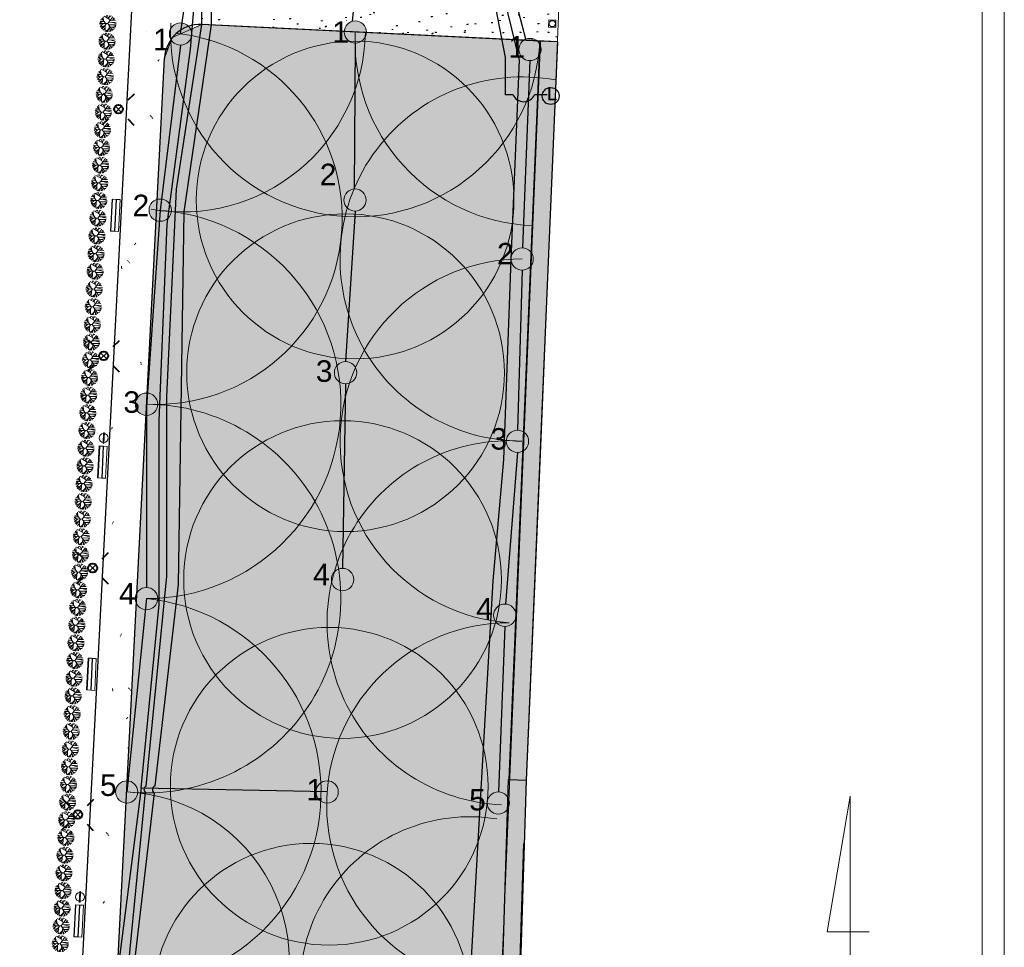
# Model space of a CAD drawing. Header units: metres. Extents: x -0.21 to 0.92, y -0.3 to 0.33.
# Tile 9 of 18: x -0.01 to 0.21, y -0.1 to 0.11. Entities that reach past the tile are written whole.
import ezdxf

# ---------------------------------------------------------------- set-up
doc = ezdxf.new("R2010")
doc.units = ezdxf.units.M
doc.header["$LTSCALE"] = 0.0127
doc.layers.add('Design Layer-1', color=7, linetype='Continuous')
doc.layers.add('nawodnienie', color=7, linetype='Continuous')
doc.styles.add('Arial', font='arial.ttf')

# ---------------------------------------------------------------- blocks, each defined once
blk = doc.blocks.new('thuja M')
at = {"color": 3, "linetype": 'Continuous', "lineweight": 18, "true_color": 0x00ff00, "transparency": 33554687}
for p, q in [((6591187.757298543, 5674830.096111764), (6591187.476172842, 5674830.512237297)), ((6591187.615339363, 5674830.306241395), (6591187.588582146, 5674830.611166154)), ((6591188.030408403, 5674830.43351465), (6591187.647005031, 5674830.646760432)), ((6591187.802077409, 5674830.560510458), (6591187.822690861, 5674830.70950627)), ((6591188.092481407, 5674830.307144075), (6591187.890200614, 5674830.718954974)), ((6591188.004995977, 5674830.485250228), (6591188.08761177, 5674830.704294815)), ((6591188.053624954, 5674830.613528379), (6591188.201847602, 5674830.665242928)), ((6591188.280421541, 5674830.342514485), (6591188.385812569, 5674830.537875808)), ((6591188.372994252, 5674830.339919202), (6591188.434070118, 5674830.483874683)), ((6591187.932484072, 5674830.091455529), (6591187.316962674, 5674830.102640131)), ((6591187.457453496, 5674829.974068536), (6591187.319763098, 5674830.035351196)), ((6591187.515200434, 5674830.099701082), (6591187.332187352, 5674830.232446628)), ((6591187.618378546, 5674830.24982669), (6591187.35223022, 5674830.261294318)), ((6591187.594883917, 5674830.100575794), (6591187.361905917, 5674829.886115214)), ((6591187.37633933, 5674829.844892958), (6591187.683891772, 5674829.914029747)), ((6591187.561166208, 5674830.386429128), (6591187.379543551, 5674830.367965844)), ((6591187.522137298, 5674829.877667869), (6591187.429093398, 5674829.737355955)), ((6591187.830801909, 5674830.095022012), (6591187.484603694, 5674829.668508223)), ((6591187.729639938, 5674829.777387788), (6591187.572821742, 5674829.590013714)), ((6591187.626414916, 5674830.24982669), (6591187.649350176, 5674830.24982669)), ((6591187.735827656, 5674829.978014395), (6591187.721373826, 5674829.509372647)), ((6591188.070579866, 5674829.895879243), (6591187.929112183, 5674829.468954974)), ((6591188.001894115, 5674829.993154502), (6591188.561667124, 5674829.997445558)), ((6591188.015133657, 5674830.18780417), (6591188.560593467, 5674830.199127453)), ((6591188.024558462, 5674829.756994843), (6591188.174064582, 5674829.512943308)), ((6591188.121132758, 5674829.837453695), (6591188.509006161, 5674829.826873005)), ((6591188.125957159, 5674830.346844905), (6591188.521175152, 5674830.335764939)), ((6591188.17450903, 5674830.191112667), (6591188.569283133, 5674830.088965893)), ((6591188.247175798, 5674829.834015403), (6591188.471836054, 5674829.759471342)), ((6591188.300516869, 5674829.832560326), (6591188.534572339, 5674829.889323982)), ((6591188.403025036, 5674829.996229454), (6591188.546283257, 5674829.926737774)), ((6591188.00248097, 5674829.690368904), (6591187.774761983, 5674829.49185339)), ((6591187.880666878, 5674829.584176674), (6591187.884487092, 5674829.471548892)), ((6591188.098569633, 5674829.636180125), (6591188.078089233, 5674829.483518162)), ((6591188.232857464, 5674829.666055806), (6591188.406486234, 5674829.673795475))]:
    blk.add_line(p, q, dxfattribs=at)
at = {"color": 3, "linetype": 'Continuous', "lineweight": 18, "true_color": 0x00ff00, "transparency": 33554687, "flags": 128}
blk.add_lwpolyline([(6591188.316175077, 5674830.597937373), (6591187.932484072, 5674830.091455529), (6591188.295490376, 5674829.577352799)], dxfattribs=at)
blk = doc.blocks.new('Group-5-1')
at = {"color": 7, "linetype": 'Continuous', "lineweight": 5, "transparency": 33554687}
for p, q in [((43.8, -18.21649486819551), (43.8, -30.58350513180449)), ((45.10000000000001, -22.91649486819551), (42.73708677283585, -22.91649486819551)), ((43.8, -30.58350513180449), (45.10000000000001, -22.91649486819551))]:
    blk.add_line(p, q, dxfattribs=at)
at = {"color": 7, "transparency": 33554687, "insert": (42.70859349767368, -18.50126371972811), "char_height": 3.031684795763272, "attachment_point": 1, "line_spacing_factor": 0.9673603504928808, "style": 'Arial'}
blk.add_mtext('N', dxfattribs=at)

msp = doc.modelspace()

# ---------------------------------------------------------------- hatches: boundary and pattern name
at = {"layer": 'nawodnienie', "linetype": 'Continuous', "lineweight": 5, "true_color": 0xff00ff, "transparency": 33554687}
h = msp.add_hatch(dxfattribs=at)
h.set_pattern_fill('AR-SAND_3-1', color=6, scale=4.000000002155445, style=0, pattern_type=2)
h.set_pattern_definition([(-48.55481375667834, (2118.142719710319, -11944.28346248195), (0.01558888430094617, 0.001588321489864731), [0.0001599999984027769, -0.03922015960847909]), (-48.55481375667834, (2118.142930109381, -11944.28370075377), (0.01558888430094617, 0.001588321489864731), [0.0001599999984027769, -0.03922015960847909]), (-48.55481375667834, (2118.142932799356, -11944.2837038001), (0.01558888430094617, 0.001588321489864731), [0.0001599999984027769, -0.03922015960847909]), (-48.55481375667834, (2118.143167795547, -11944.28396992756), (0.01558888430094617, 0.001588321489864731), [0.0001599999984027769, -0.03922015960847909]), (-48.55481375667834, (2118.143170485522, -11944.28397297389), (0.01558888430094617, 0.001588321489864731), [0.0001599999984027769, -0.03922015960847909]), (-78.5548140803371, (2118.142719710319, -11944.28346248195), (0.02387374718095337, -0.01277244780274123), [0.0001599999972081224, -0.02190751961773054]), (-78.5548140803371, (2118.142754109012, -11944.28363238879), (0.02387374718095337, -0.01277244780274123), [0.0001599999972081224, -0.02190751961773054]), (-78.5548140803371, (2118.142754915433, -11944.28363637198), (0.02387374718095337, -0.01277244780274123), [0.0001599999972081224, -0.02190751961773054]), (-78.5548140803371, (2118.142811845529, -11944.28391756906), (0.02387374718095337, -0.01277244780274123), [0.0001599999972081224, -0.02190751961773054]), (-78.5548140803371, (2118.14281265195, -11944.28392155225), (0.02387374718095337, -0.01277244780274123), [0.0001599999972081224, -0.02190751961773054]), (-118.5548147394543, (2118.142031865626, -11944.27348873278), (0.001787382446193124, -0.025248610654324), [0.0001599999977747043, -0.03763519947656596]), (-118.5548147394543, (2118.141980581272, -11944.27358297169), (0.001787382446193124, -0.025248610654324), [0.0001599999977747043, -0.03763519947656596]), (-118.5548147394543, (2118.141978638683, -11944.27358654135), (0.001787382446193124, -0.025248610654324), [0.0001599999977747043, -0.03763519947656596]), (-118.5548147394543, (2118.141799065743, -11944.27391652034), (0.001787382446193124, -0.025248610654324), [0.0001599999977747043, -0.03763519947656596]), (-118.5548147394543, (2118.141797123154, -11944.27392008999), (0.001787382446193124, -0.025248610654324), [0.0001599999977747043, -0.03763519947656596]), (-128.5548148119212, (2118.142031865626, -11944.27348873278), (0.00879793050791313, -0.02388508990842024), [0.0001599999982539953, -0.02243583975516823]), (-128.5548148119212, (2118.141997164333, -11944.27353227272), (0.00879793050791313, -0.02388508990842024), [0.0001599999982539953, -0.02243583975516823]), (-128.5548148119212, (2118.141994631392, -11944.27353545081), (0.00879793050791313, -0.02388508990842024), [0.0001599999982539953, -0.02243583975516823]), (-128.5548148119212, (2118.14184026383, -11944.2737291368), (0.00879793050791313, -0.02388508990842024), [0.0001599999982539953, -0.02243583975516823]), (-128.5548148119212, (2118.141837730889, -11944.2737323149), (0.00879793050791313, -0.02388508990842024), [0.0001599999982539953, -0.02243583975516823])])
h.paths.add_polyline_path([(-0.00472076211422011, -0.2247465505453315), (0.00325159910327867, -0.2251591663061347), (0.02162269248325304, 0.1295862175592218), (0.01360725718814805, 0.1296019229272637)])
h = msp.add_hatch(dxfattribs=at)
h.set_pattern_fill('AR-SAND_3', color=6, style=0, pattern_type=2)
h.set_pattern_definition([(37.50000000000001, (0.0001376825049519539, 1.353553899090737), (-0.0001280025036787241, 0.00391530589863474), [4e-05, -0.009805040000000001]), (37.50000000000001, (0.0002007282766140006, 1.353602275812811), (-0.0001280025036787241, 0.00391530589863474), [4e-05, -0.009805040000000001]), (37.50000000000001, (0.0002015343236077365, 1.353602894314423), (-0.0001280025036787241, 0.00391530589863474), [4e-05, -0.009805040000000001]), (37.50000000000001, (0.0002719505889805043, 1.353656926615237), (-0.0001280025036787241, 0.00391530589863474), [4e-05, -0.009805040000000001]), (37.50000000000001, (0.0002727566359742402, 1.353657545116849), (-0.0001280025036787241, 0.00391530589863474), [4e-05, -0.009805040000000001]), (7.499999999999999, (0.0001376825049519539, 1.353553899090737), (0.003596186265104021, 0.005734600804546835), [4e-05, -0.005476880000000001]), (7.499999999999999, (0.0001806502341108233, 1.353559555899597), (0.003596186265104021, 0.005734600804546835), [4e-05, -0.005476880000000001]), (7.499999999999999, (0.0001816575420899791, 1.353559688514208), (0.003596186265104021, 0.005734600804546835), [4e-05, -0.005476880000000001]), (7.499999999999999, (0.0002527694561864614, 1.353569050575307), (0.003596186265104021, 0.005734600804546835), [4e-05, -0.005476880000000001]), (7.499999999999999, (0.0002537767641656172, 1.353569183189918), (0.003596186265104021, 0.005734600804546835), [4e-05, -0.005476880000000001]), (-32.50000000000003, (-0.002361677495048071, 1.353553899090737), (0.006327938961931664, 1.149747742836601e-05), [4e-05, -0.009408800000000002]), (-32.50000000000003, (-0.002339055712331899, 1.353539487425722), (0.006327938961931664, 1.149747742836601e-05), [4e-05, -0.009408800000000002]), (-32.50000000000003, (-0.002338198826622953, 1.35353894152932), (0.006327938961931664, 1.149747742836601e-05), [4e-05, -0.009408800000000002]), (-32.50000000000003, (-0.002258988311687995, 1.353488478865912), (0.006327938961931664, 1.149747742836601e-05), [4e-05, -0.009408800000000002]), (-32.50000000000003, (-0.002258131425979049, 1.35348793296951), (0.006327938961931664, 1.149747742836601e-05), [4e-05, -0.009408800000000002]), (-42.50000000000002, (-0.002361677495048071, 1.353553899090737), (0.006108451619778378, 0.001783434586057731), [4.000000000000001e-05, -0.005608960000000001]), (-42.50000000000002, (-0.002351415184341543, 1.353544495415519), (0.006108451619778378, 0.001783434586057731), [4.000000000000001e-05, -0.005608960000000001]), (-42.50000000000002, (-0.002350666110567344, 1.353543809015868), (0.006108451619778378, 0.001783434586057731), [4.000000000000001e-05, -0.005608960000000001]), (-42.50000000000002, (-0.002305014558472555, 1.353501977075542), (0.006108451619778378, 0.001783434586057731), [4.000000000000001e-05, -0.005608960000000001]), (-42.50000000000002, (-0.002304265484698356, 1.353501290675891), (0.006108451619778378, 0.001783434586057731), [4.000000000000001e-05, -0.005608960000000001])])
h.paths.add_polyline_path([(0.1091061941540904, 0.1092449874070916), (0.1094194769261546, 0.1172394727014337), (0.02921887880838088, 0.1211886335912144), (0.02876241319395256, 0.1132006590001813)])
at = {"layer": 'nawodnienie', "linetype": 'Continuous', "lineweight": 0, "true_color": 0xffff00, "transparency": 33554687}
h = msp.add_hatch(color=2, dxfattribs=at)
edge = h.paths.add_edge_path()
edge.add_arc((0.02397358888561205, 0.1110584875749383), 0.002516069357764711, 0, 360)
at = {"layer": 'nawodnienie', "linetype": 'Continuous', "lineweight": 0, "true_color": 0x00ffff, "transparency": 33554687}
h = msp.add_hatch(color=4, dxfattribs=at)
edge = h.paths.add_edge_path()
edge.add_arc((0.06343742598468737, 0.1114884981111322), 0.002516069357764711, 0, 360)
at = {"layer": 'nawodnienie', "linetype": 'Continuous', "lineweight": 0, "true_color": 0xe2e6cf, "transparency": 33554687}
msp.add_hatch(color=254, dxfattribs=at).paths.add_polyline_path([(0.09467516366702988, -0.1453202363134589), (0.02489061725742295, -0.142110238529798), (0.01563298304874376, -0.1416869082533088), (0.009059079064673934, -0.1374200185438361), (0.008080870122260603, -0.1325696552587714), (0.00827808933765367, -0.1282028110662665), (0.02005483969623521, 0.1001225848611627), (0.02038078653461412, 0.105624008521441), (0.02211143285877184, 0.1102254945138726), (0.02876241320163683, 0.1132006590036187), (0.0376914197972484, 0.1127598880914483), (0.1052388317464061, 0.1094049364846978)])
at = {"layer": 'nawodnienie', "linetype": 'Continuous', "lineweight": 0, "true_color": 0xd9d9d9, "transparency": 33554687}
for points in [[(0.09812088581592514, -0.05725881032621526), (0.1021174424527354, -0.05742478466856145), (0.1091518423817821, 0.1092534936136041), (0.1051020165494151, 0.109452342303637), (0.09812088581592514, -0.05725881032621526)], [(0.09531346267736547, -0.1450990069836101), (0.09803367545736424, -0.05723208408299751), (0.1020316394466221, -0.05738426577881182), (0.0993093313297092, -0.1453169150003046), (0.09531346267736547, -0.1450990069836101)]]:
    msp.add_hatch(color=254, dxfattribs=at).paths.add_polyline_path(points)
at = {"layer": 'nawodnienie', "linetype": 'Continuous', "lineweight": 0, "true_color": 0x803300, "transparency": 33554687}
h = msp.add_hatch(color=36, dxfattribs=at)
edge = h.paths.add_edge_path()
edge.add_arc((0.1028788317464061, 0.1075449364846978), 0.002516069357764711, 0, 360)
at = {"layer": 'nawodnienie', "linetype": 'Continuous', "lineweight": 0, "true_color": 0x00ffff, "transparency": 33554687}
h = msp.add_hatch(color=4, dxfattribs=at)
edge = h.paths.add_edge_path()
edge.add_arc((0.06338781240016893, 0.07356395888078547), 0.002516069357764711, 0, 360)
at = {"layer": 'nawodnienie', "linetype": 'Continuous', "lineweight": 0, "true_color": 0xffff00, "transparency": 33554687}
h = msp.add_hatch(color=2, dxfattribs=at)
edge = h.paths.add_edge_path()
edge.add_arc((0.01939434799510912, 0.07127634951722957), 0.002516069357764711, 0, 360)
at = {"layer": 'nawodnienie', "linetype": 'Continuous', "lineweight": 0, "true_color": 0x803300, "transparency": 33554687}
h = msp.add_hatch(color=36, dxfattribs=at)
edge = h.paths.add_edge_path()
edge.add_arc((0.1011123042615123, 0.06024830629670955), 0.002516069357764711, 0, 360)
at = {"layer": 'nawodnienie', "linetype": 'Continuous', "lineweight": 0, "true_color": 0x00ffff, "transparency": 33554687}
h = msp.add_hatch(color=4, dxfattribs=at)
edge = h.paths.add_edge_path()
edge.add_arc((0.06124224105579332, 0.034578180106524), 0.002516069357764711, 0, 360)
at = {"layer": 'nawodnienie', "linetype": 'Continuous', "lineweight": 0, "true_color": 0xffff00, "transparency": 33554687}
h = msp.add_hatch(color=2, dxfattribs=at)
edge = h.paths.add_edge_path()
edge.add_arc((0.01630687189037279, 0.02745770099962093), 0.002516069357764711, 0, 360)
at = {"layer": 'nawodnienie', "linetype": 'Continuous', "lineweight": 0, "true_color": 0x803300, "transparency": 33554687}
h = msp.add_hatch(color=36, dxfattribs=at)
edge = h.paths.add_edge_path()
edge.add_arc((0.100050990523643, 0.01909236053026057), 0.002516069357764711, 0, 360)
at = {"layer": 'nawodnienie', "linetype": 'Continuous', "lineweight": 0, "true_color": 0x00ffff, "transparency": 33554687}
h = msp.add_hatch(color=4, dxfattribs=at)
edge = h.paths.add_edge_path()
edge.add_arc((0.06056169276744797, -0.01212362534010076), 0.002516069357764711, 0, 360)
at = {"layer": 'nawodnienie', "linetype": 'Continuous', "lineweight": 0, "true_color": 0xffff00, "transparency": 33554687}
h = msp.add_hatch(color=2, dxfattribs=at)
edge = h.paths.add_edge_path()
edge.add_arc((0.01630687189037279, -0.01641919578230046), 0.002516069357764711, 0, 360)
at = {"layer": 'nawodnienie', "linetype": 'Continuous', "lineweight": 0, "true_color": 0x803300, "transparency": 33554687}
h = msp.add_hatch(color=36, dxfattribs=at)
edge = h.paths.add_edge_path()
edge.add_arc((0.09719155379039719, -0.02017865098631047), 0.002516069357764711, 0, 360)
at = {"layer": 'nawodnienie', "linetype": 'Continuous', "lineweight": 0, "true_color": 0xffff00, "transparency": 33554687}
h = msp.add_hatch(color=2, dxfattribs=at)
edge = h.paths.add_edge_path()
edge.add_arc((0.01183382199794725, -0.06006749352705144), 0.002516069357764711, 0, 360)
at = {"layer": 'nawodnienie', "linetype": 'Continuous', "lineweight": 0, "true_color": 0xcc6666, "transparency": 33554687}
h = msp.add_hatch(color=13, dxfattribs=at)
edge = h.paths.add_edge_path()
edge.add_arc((0.05709211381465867, -0.06006749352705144), 0.002516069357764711, 0, 360)
at = {"layer": 'nawodnienie', "linetype": 'Continuous', "lineweight": 0, "true_color": 0x803300, "transparency": 33554687}
h = msp.add_hatch(color=36, dxfattribs=at)
edge = h.paths.add_edge_path()
edge.add_arc((0.09571634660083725, -0.06255663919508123), 0.002516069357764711, 0, 360)

# ---------------------------------------------------------------- linework, layer by layer
at = {"layer": 'Design Layer-1', "color": 7, "linetype": 'Continuous', "lineweight": 5, "transparency": 33554687, "flags": 128}
msp.add_lwpolyline([(-0.21016, 0.2968), (-0.2101599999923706, -0.2973806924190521), (0.2099677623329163, -0.2973806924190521), (0.2099677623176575, 0.2968), (-0.21016, 0.2968)], dxfattribs=at)
at = {"layer": 'Design Layer-1', "color": 7, "linetype": 'Continuous', "lineweight": 18, "transparency": 33554687, "flags": 128}
msp.add_lwpolyline([(-0.2051584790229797, 0.2917984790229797), (-0.2051584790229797, -0.2923791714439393), (0.2049662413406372, -0.2923791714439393), (0.2049662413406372, 0.2917984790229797)], close=True, dxfattribs=at)
at = {"layer": 'nawodnienie', "color": 6, "linetype": 'Continuous', "lineweight": 30, "true_color": 0xff00ff, "transparency": 33554687}
for p, q in [((0.02002469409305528, 0.2534148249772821), (-0.006095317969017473, -0.2509510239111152)), ((0.01630206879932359, 0.1115442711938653), (0.01630221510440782, 0.1115440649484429)), ((0.01630221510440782, 0.1115440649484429), (0.01630206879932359, 0.1115442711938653)), ((0.1091518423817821, 0.1092534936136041), (0.02876241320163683, 0.113200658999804)), ((0.00800912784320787, -0.1332815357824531), (0.02038078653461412, 0.105624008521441)), ((0.01204402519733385, 0.09931164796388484), (0.01204486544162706, 0.09931160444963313)), ((0.02004096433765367, 0.09906179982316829), (0.02004208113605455, 0.09906709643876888))]:
    msp.add_line(p, q, dxfattribs=at)
at = {"layer": 'nawodnienie', "color": 4, "linetype": 'Continuous', "lineweight": 25, "true_color": 0x00feff, "transparency": 33554687}
for p, q in [((0.06280300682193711, 0.1138727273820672), (0.06629481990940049, 0.1518098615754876)), ((0.02876241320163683, 0.1132006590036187), (0.02876241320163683, 0.1292164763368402)), ((0.03099466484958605, 0.1130904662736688), (0.03099466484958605, 0.129013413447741)), ((0.02397358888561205, 0.1110584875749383), (0.02603943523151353, 0.125327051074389)), ((0.02625481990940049, 0.1076098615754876), (0.02761481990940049, 0.1240498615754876)), ((0.09732157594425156, 0.1057169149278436), (0.09479340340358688, 0.1190917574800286)), ((0.1004948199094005, 0.1051298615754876), (0.09701481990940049, 0.1194898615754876)), ((0.1019268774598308, 0.1098804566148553), (0.1002948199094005, 0.1162098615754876)), ((0.02309481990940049, 0.07604986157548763), (0.02876241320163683, 0.113200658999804)), ((0.02482045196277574, 0.07086557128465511), (0.03099466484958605, 0.1130904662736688)), ((0.06343742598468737, 0.1089724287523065), (0.06316220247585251, 0.07606989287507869)), ((0.02397358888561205, 0.1085424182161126), (0.01939434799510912, 0.07127634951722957)), ((0.02097481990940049, 0.06812986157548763), (0.02625481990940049, 0.1076098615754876)), ((0.09732157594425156, 0.09732986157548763), (0.09732157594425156, 0.1057169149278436)), ((0.09859741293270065, 0.06017132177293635), (0.1004948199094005, 0.1051298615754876)), ((0.1028788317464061, 0.1050288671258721), (0.1012114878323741, 0.06276241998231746)), ((0.09904023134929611, 0.09732986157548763), (0.09732157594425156, 0.09732986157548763)), ((0.1026757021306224, 0.09732986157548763), (0.102575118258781, 0.09732986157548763)), ((0.1067748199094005, 0.09732986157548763), (0.1039002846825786, 0.09732986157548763)), ((0.0208948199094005, 0.02909857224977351), (0.02309481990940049, 0.07604986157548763)), ((0.01939434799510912, 0.07127634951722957), (0.01630687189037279, 0.02695381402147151)), ((0.0234948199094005, -0.01323013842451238), (0.02482045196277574, 0.07086557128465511)), ((0.06338781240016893, 0.07104788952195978), (0.06124224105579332, 0.03709424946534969)), ((0.01913481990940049, 0.02367821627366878), (0.02097481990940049, 0.06812986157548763)), ((0.09700178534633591, 0.01498311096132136), (0.09859741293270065, 0.06017132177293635)), ((0.1011123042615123, 0.05773223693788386), (0.100050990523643, 0.02160842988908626)), ((0.06124224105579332, 0.03206211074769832), (0.06056169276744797, -0.009607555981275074)), ((0.0208948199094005, -0.01139013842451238), (0.0208948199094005, 0.02909857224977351)), ((0.01630687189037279, 0.02745770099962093), (0.01630687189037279, -0.01390312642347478)), ((0.01913481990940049, -0.01775013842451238), (0.01913481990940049, 0.02367821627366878)), ((0.100050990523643, 0.01657629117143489), (0.0973867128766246, -0.01767016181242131)), ((0.09455511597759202, -0.01239312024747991), (0.09700178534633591, 0.01498311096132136)), ((0.0162380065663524, -0.05877475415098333), (0.0208948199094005, -0.01139013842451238)), ((0.01825481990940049, -0.05867013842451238), (0.0234948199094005, -0.01323013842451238)), ((0.09237770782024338, -0.0502432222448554), (0.09455511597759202, -0.01239312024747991)), ((0.01630687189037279, -0.01641919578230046), (0.01183382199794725, -0.06006749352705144)), ((0.01508942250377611, -0.05925029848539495), (0.01913481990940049, -0.01775013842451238)), ((0.09719155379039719, -0.02269472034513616), (0.095809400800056, -0.06004229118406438)), ((0.08925826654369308, -0.1044687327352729), (0.09237770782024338, -0.0502432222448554)), ((0.01508942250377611, -0.05925029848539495), (0.010072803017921, -0.0985321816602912)), ((0.05709211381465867, -0.06006749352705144), (0.01508942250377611, -0.05925029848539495)), ((0.01232461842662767, -0.09859477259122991), (0.01610947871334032, -0.06008256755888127)), ((0.0134948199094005, -0.09947013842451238), (0.01809983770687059, -0.06032360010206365))]:
    msp.add_line(p, q, dxfattribs=at)
at = {"layer": 'nawodnienie', "color": 6, "linetype": 'Continuous', "lineweight": 18, "true_color": 0xff00ff, "transparency": 33554687}
msp.add_line((0.03345789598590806, 0.1129701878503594), (0.1051371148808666, 0.1094099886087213), dxfattribs=at)
at = {"layer": 'nawodnienie', "color": 1, "linetype": 'Continuous', "lineweight": 40, "true_color": 0xff0000, "transparency": 33554687}
for p, q in [((0.006508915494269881, 0.097662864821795), (0.007897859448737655, 0.09622382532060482)), ((0.01213983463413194, 0.09614868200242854), (0.01357887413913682, 0.09753762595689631)), ((0.006383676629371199, 0.09059290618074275), (0.007822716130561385, 0.09198185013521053)), ((0.01206469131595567, 0.09190670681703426), (0.01345363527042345, 0.09046766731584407)), ((0.003161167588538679, 0.0419797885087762), (0.004550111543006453, 0.04054074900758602)), ((0.00879208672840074, 0.04046560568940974), (0.01023112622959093, 0.04185454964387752)), ((0.003035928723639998, 0.03490982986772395), (0.004474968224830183, 0.03629877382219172)), ((0.00871694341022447, 0.03622363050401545), (0.01010588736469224, 0.03478459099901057)), ((0.0006783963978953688, -0.005910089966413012), (0.002067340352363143, -0.007349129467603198)), ((0.006309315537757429, -0.007424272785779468), (0.007748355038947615, -0.006035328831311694)), ((0.00055315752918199, -0.01298004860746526), (0.001992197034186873, -0.01159110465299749)), ((0.00623417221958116, -0.01166624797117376), (0.007623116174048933, -0.01310528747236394)), ((-0.00266935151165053, -0.06159316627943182), (-0.001280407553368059, -0.0630322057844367)), ((0.002961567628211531, -0.06310734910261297), (0.004400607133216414, -0.0617184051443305)), ((-0.002794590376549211, -0.06866312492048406), (-0.001355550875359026, -0.06727418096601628)), ((0.002886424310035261, -0.06734932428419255), (0.004275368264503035, -0.06878836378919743))]:
    msp.add_line(p, q, dxfattribs=at)
at = {"layer": 'nawodnienie', "color": 4, "linetype": 'Continuous', "lineweight": 20, "true_color": 0x00ffff, "transparency": 33554687}
msp.add_line((0.007241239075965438, 0.09524902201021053), (0.007241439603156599, 0.0952488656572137), dxfattribs=at)
at = {"layer": 'nawodnienie', "color": 1, "linetype": 'Continuous', "lineweight": 9, "true_color": 0xff0000, "transparency": 33554687}
for p, q in [((0.00927415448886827, 0.09477238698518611), (0.01068839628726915, 0.09335814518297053)), ((0.01068839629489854, 0.09477238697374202), (0.009274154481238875, 0.09335814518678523)), ((0.005926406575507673, 0.03908931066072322), (0.007340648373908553, 0.03767506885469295)), ((0.007340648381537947, 0.03908931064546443), (0.005926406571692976, 0.03767506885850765)), ((0.00344363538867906, -0.0088005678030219), (0.004857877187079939, -0.01021480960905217)), ((0.004857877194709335, -0.008800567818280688), (0.003443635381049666, -0.01021480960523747)), ((9.588747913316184e-05, -0.0644836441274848), (0.001510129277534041, -0.06589788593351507)), ((0.001510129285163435, -0.06448364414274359), (9.58874715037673e-05, -0.06589788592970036))]:
    msp.add_line(p, q, dxfattribs=at)
at = {"layer": 'nawodnienie', "color": 14, "linetype": 'Continuous', "lineweight": 9, "true_color": 0x990000, "transparency": 33554687, "flags": 128}
for points in [[(0.01307565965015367, 0.285951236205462), (0.0306341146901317, 0.2816098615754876), (0.04202259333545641, 0.2770631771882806), (0.0527541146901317, 0.2711298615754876), (0.06399361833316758, 0.2631037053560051), (0.06849657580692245, 0.2589091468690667), (0.08175411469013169, 0.2445698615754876), (0.09134577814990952, 0.2298899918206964), (0.0948741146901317, 0.2238498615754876), (0.0966486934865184, 0.2188887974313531), (0.1003153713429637, 0.2082365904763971), (0.1038741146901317, 0.1920898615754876), (0.1070422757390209, 0.1728989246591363), (0.1083141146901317, 0.1534898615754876), (0.1099541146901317, 0.1298898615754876), (0.1052314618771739, 0.01615724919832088), (0.1021173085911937, -0.05742794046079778)], [(0.1013941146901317, -0.07175013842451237), (0.1003344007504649, -0.1049508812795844), (0.09426828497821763, -0.2528397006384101)]]:
    msp.add_lwpolyline(points, dxfattribs=at)
at = {"layer": 'nawodnienie', "color": 4, "linetype": 'Continuous', "lineweight": 9, "true_color": 0x00ffff, "transparency": 33554687, "flags": 128}
for points in [[(0.1087512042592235, 0.114147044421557), (0.1071523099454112, 0.1142065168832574), (0.1070928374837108, 0.1126076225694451), (0.108691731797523, 0.11254815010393), (0.1087512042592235, 0.114147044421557)], [(0.006589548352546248, 0.02103352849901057), (0.006789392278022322, 0.02102562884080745), (0.00669459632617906, 0.01862750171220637), (0.006494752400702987, 0.0186354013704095), (0.006589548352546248, 0.02103352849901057)], [(0.001224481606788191, -0.08256353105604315), (0.001424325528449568, -0.08257143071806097), (0.001329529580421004, -0.08496955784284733), (0.001129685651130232, -0.08496165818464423), (0.001224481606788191, -0.08256353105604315)]]:
    msp.add_lwpolyline(points, dxfattribs=at)
at = {"layer": 'nawodnienie', "color": 3, "linetype": 'Continuous', "lineweight": 18, "true_color": 0x00ff00, "transparency": 33554687, "flags": 128}
msp.add_lwpolyline([(0.09467516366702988, -0.1453202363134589), (0.02489061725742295, -0.142110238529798), (0.01563298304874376, -0.1416869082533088), (0.009059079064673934, -0.1374200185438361), (0.008080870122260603, -0.1325696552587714), (0.00827808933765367, -0.1282028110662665), (0.02005483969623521, 0.1001225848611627), (0.02038078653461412, 0.105624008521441), (0.02211143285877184, 0.1102254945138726), (0.02876241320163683, 0.1132006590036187), (0.0376914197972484, 0.1127598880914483), (0.1052388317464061, 0.1094049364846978)], close=True, dxfattribs=at)
at = {"layer": 'nawodnienie', "color": 3, "linetype": 'Continuous', "lineweight": 30, "true_color": 0x00ff00, "transparency": 33554687, "flags": 128}
for points in [[(0.09812088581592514, -0.05725881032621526), (0.1021174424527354, -0.05742478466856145), (0.1091518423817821, 0.1092534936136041), (0.1051020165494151, 0.109452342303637), (0.09812088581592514, -0.05725881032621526)], [(0.09531346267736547, -0.1450990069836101), (0.09803367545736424, -0.05723208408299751), (0.1020316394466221, -0.05738426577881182), (0.0993093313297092, -0.1453169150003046), (0.09531346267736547, -0.1450990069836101)]]:
    msp.add_lwpolyline(points, dxfattribs=at)
at = {"layer": 'nawodnienie', "color": 4, "linetype": 'Continuous', "lineweight": 18, "true_color": 0x00ffff, "transparency": 33554687, "flags": 128}
for points in [[(0.008147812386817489, 0.06654565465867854), (0.008247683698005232, 0.06654058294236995), (0.008612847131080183, 0.07373131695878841), (0.00851297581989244, 0.0737363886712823), (0.008147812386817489, 0.06654565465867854)], [(0.008147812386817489, 0.06654565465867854), (0.008247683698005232, 0.06654058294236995), (0.008612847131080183, 0.07373131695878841), (0.00851297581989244, 0.0737363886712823), (0.008147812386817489, 0.06654565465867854)], [(0.008247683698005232, 0.06654058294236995), (0.009066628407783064, 0.06649899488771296), (0.009431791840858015, 0.07368972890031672), (0.008612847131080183, 0.07373131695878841), (0.008247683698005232, 0.06654058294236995)], [(0.008247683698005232, 0.06654058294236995), (0.009066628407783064, 0.06649899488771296), (0.009431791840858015, 0.07368972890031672), (0.008612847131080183, 0.07373131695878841), (0.008247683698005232, 0.06654058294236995)], [(0.009965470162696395, 0.06645334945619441), (0.009146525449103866, 0.06649493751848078), (0.009511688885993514, 0.07368567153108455), (0.01033063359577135, 0.07364408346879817), (0.009965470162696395, 0.06645334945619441)], [(0.005262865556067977, 0.01083861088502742), (0.00536273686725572, 0.01083353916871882), (0.005727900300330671, 0.01802427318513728), (0.005628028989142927, 0.01802934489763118), (0.005262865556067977, 0.01083861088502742)], [(0.005262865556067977, 0.01083861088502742), (0.00536273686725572, 0.01083353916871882), (0.005727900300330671, 0.01802427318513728), (0.005628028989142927, 0.01802934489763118), (0.005262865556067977, 0.01083861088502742)], [(0.00536273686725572, 0.01083353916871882), (0.006181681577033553, 0.01079195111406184), (0.006546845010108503, 0.0179826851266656), (0.005727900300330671, 0.01802427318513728), (0.00536273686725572, 0.01083353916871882)], [(0.00536273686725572, 0.01083353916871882), (0.006181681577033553, 0.01079195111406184), (0.006546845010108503, 0.0179826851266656), (0.005727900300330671, 0.01802427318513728), (0.00536273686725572, 0.01083353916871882)], [(0.007080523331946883, 0.01074630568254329), (0.006261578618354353, 0.01078789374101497), (0.006626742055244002, 0.01797862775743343), (0.007445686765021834, 0.01793703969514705), (0.007080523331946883, 0.01074630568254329)], [(0.002782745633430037, -0.03705140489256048), (0.002882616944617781, -0.03705647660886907), (0.003247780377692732, -0.02986574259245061), (0.003147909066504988, -0.02986067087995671), (0.002782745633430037, -0.03705140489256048)], [(0.002782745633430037, -0.03705140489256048), (0.002882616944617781, -0.03705647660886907), (0.003247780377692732, -0.02986574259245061), (0.003147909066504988, -0.02986067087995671), (0.002782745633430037, -0.03705140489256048)], [(0.002882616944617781, -0.03705647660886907), (0.003701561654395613, -0.03709806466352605), (0.004066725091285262, -0.02990733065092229), (0.003247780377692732, -0.02986574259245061), (0.002882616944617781, -0.03705647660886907)], [(0.002882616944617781, -0.03705647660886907), (0.003701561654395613, -0.03709806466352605), (0.004066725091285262, -0.02990733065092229), (0.003247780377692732, -0.02986574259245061), (0.002882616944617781, -0.03705647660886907)], [(0.004600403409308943, -0.0371437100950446), (0.003781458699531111, -0.03710212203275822), (0.004146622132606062, -0.02991138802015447), (0.004965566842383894, -0.02995297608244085), (0.004600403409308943, -0.0371437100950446)], [(-0.0001022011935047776, -0.09275844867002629), (-2.32988231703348e-06, -0.09276352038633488), (0.0003628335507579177, -0.08557278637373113), (0.0002629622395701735, -0.08556771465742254), (-0.0001022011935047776, -0.09275844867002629)], [(-0.0001022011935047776, -0.09275844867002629), (-2.32988231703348e-06, -0.09276352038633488), (0.0003628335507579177, -0.08557278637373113), (0.0002629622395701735, -0.08556771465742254), (-0.0001022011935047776, -0.09275844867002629)], [(-2.32988231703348e-06, -0.09276352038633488), (0.0008166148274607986, -0.09280510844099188), (0.001181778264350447, -0.08561437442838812), (0.0003628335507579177, -0.08557278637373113), (-2.32988231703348e-06, -0.09276352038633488)], [(-2.32988231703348e-06, -0.09276352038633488), (0.0008166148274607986, -0.09280510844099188), (0.001181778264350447, -0.08561437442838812), (0.0003628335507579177, -0.08557278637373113), (-2.32988231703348e-06, -0.09276352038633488)], [(0.001715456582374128, -0.09285075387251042), (0.0008965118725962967, -0.09280916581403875), (0.001261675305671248, -0.08561843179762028), (0.00208062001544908, -0.08566001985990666), (0.001715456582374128, -0.09285075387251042)]]:
    msp.add_lwpolyline(points, dxfattribs=at)
at = {"layer": 'nawodnienie', "color": 7, "linetype": 'Continuous', "lineweight": 18, "transparency": 33554687, "flags": 128}
for points in [[(0.009965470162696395, 0.06645334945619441), (0.009146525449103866, 0.06649493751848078), (0.009511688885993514, 0.07368567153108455), (0.01033063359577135, 0.07364408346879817), (0.009965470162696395, 0.06645334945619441)], [(0.007080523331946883, 0.01074630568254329), (0.006261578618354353, 0.01078789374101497), (0.006626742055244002, 0.01797862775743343), (0.007445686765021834, 0.01793703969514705), (0.007080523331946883, 0.01074630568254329)], [(0.004600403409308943, -0.0371437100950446), (0.003781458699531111, -0.03710212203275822), (0.004146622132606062, -0.02991138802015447), (0.004965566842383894, -0.02995297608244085), (0.004600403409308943, -0.0371437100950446)], [(0.001715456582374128, -0.09285075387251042), (0.0008965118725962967, -0.09280916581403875), (0.001261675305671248, -0.08561843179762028), (0.00208062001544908, -0.08566001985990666), (0.001715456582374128, -0.09285075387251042)]]:
    msp.add_lwpolyline(points, dxfattribs=at)
at = {"layer": 'nawodnienie', "color": 155, "linetype": 'Continuous', "lineweight": 5, "true_color": 0x32709a, "transparency": 33554687}
for centre, radius in [((0.02397358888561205, 0.1110584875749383), 0.002516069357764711), ((0.06343742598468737, 0.1114884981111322), 0.002516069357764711), ((0.06338781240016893, 0.07356395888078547), 0.03586356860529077), ((0.1028788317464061, 0.1075449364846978), 0.002516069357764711), ((0.06338781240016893, 0.07356395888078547), 0.002516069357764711), ((0.01939434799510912, 0.07127634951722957), 0.002516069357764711), ((0.06124224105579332, 0.034578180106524), 0.03586356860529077), ((0.1011123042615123, 0.06024830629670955), 0.002516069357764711), ((0.06124224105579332, 0.034578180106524), 0.002516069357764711), ((0.01630687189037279, 0.02745770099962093), 0.002516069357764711), ((0.06056169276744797, -0.01212362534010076), 0.03586356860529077), ((0.100050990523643, 0.01909236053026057), 0.002516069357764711), ((0.06056169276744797, -0.01212362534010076), 0.002516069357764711), ((0.01630687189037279, -0.01641919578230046), 0.002516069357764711), ((0.09719155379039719, -0.02017865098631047), 0.002516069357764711), ((0.05754972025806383, -0.0587993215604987), 0.03586356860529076), ((0.01183382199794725, -0.06006749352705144), 0.002516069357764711), ((0.05709211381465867, -0.06006749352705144), 0.002516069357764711), ((0.09571634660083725, -0.06255663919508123), 0.002516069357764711), ((0.05352825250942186, -0.1075609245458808), 0.03586356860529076)]:
    msp.add_circle(centre, radius, dxfattribs=at)
at = {"layer": 'nawodnienie', "color": 4, "linetype": 'Continuous', "lineweight": 30, "true_color": 0x00ffff, "transparency": 33554687}
msp.add_circle((0.1079220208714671, 0.1133773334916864), 0.000738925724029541, dxfattribs=at)
at = {"layer": 'nawodnienie', "color": 7, "linetype": 'Continuous', "lineweight": 25, "transparency": 33554687}
msp.add_circle((0.10756, 0.0970483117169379), 0.001908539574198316, dxfattribs=at)
at = {"layer": 'nawodnienie', "color": 1, "linetype": 'Continuous', "lineweight": 9, "true_color": 0xff0000, "transparency": 33554687}
for centre in [(0.00998127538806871, 0.09406526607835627), (0.006633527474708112, 0.03838218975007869), (0.0041507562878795, -0.00950768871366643), (0.0008030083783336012, -0.06519076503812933)]:
    msp.add_circle(centre, 0.001000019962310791, dxfattribs=at)
at = {"layer": 'nawodnienie', "color": 1, "linetype": 'Continuous', "lineweight": 40, "true_color": 0xff0000, "transparency": 33554687}
for centre in [(0.009981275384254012, 0.09406526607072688), (0.006633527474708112, 0.03838218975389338), (0.004150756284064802, -0.009507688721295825), (0.0008030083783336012, -0.06519076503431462)]:
    msp.add_circle(centre, 0.0009877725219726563, dxfattribs=at)
at = {"layer": 'nawodnienie', "color": 4, "linetype": 'Continuous', "lineweight": 9, "true_color": 0x00ffff, "transparency": 33554687}
for centre in [(0.006642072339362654, 0.01983051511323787), (0.0012770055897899, -0.08376654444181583)]:
    msp.add_circle(centre, 0.001, dxfattribs=at)
at = {"layer": 'nawodnienie', "color": 155, "linetype": 'Continuous', "lineweight": 5, "true_color": 0x32709a, "transparency": 33554687}
for centre, radius, start, end in [((0.06343742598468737, 0.1114884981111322), 0.04171461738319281, 177.2021714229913, 357.1464603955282), ((0.01847078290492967, 0.06941119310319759), 0.04200926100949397, 267.0473686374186, 83.84455517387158), ((0.0243954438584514, 0.1122005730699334), 0.04133718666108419, 260.1631937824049, 358.8453264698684), ((0.1051020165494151, 0.109452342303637), 0.04171431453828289, 177.2021711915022, 267.6021054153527), ((0.1011123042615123, 0.06024830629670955), 0.04111608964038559, 79.46825110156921, 270), ((0.01630687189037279, 0.02745770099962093), 0.04387689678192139, 270, 87.04736864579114), ((0.1011123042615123, 0.0191322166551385), 0.04111608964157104, 90, 265.9006399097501), ((0.01630687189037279, -0.01641919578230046), 0.04387689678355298, 264.1487909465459, 90), ((0.09817306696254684, -0.02187868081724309), 0.04111608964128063, 85.90063990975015, 267.6020953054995), ((0.01183382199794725, -0.06006749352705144), 0.04387689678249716, 266.9910073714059, 84.14879094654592), ((0.09817306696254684, -0.0630691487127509), 0.04119046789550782, 90, 265.1296440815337), ((0.010072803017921, -0.0985321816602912), 0.03850497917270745, 266.538516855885, 87.37867244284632), ((0.08927916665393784, -0.1039772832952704), 0.038305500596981, 80.78202446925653, 274.3476196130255)]:
    msp.add_arc(centre, radius, start, end, dxfattribs=at)
at = {"layer": 'nawodnienie', "color": 6, "linetype": 'Continuous', "lineweight": 30, "true_color": 0xff00ff, "transparency": 33554687}
msp.add_arc((0.02837008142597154, 0.1052102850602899), 0.007999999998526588, 87.18900309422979, 177.0356015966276, dxfattribs=at)
at = {"layer": 'nawodnienie', "color": 4, "linetype": 'Continuous', "lineweight": 25, "true_color": 0x00feff, "transparency": 33554687}
for centre, radius, start, end in [((0.1014702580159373, 0.09841943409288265), 0.002663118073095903, 204.150454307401, 335.8495457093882), ((0.01642857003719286, -0.05945370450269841), 0.0007051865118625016, 105.6780312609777, 243.096313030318), ((0.01854670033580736, -0.05953149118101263), 0.0009094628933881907, 108.7196090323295, 240.5707901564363)]:
    msp.add_arc(centre, radius, start, end, dxfattribs=at)

# ---------------------------------------------------------------- block references
at = {"layer": 'nawodnienie', "color": 3, "true_color": 0x00ff00, "transparency": 33554687, "xscale": 0.003, "yscale": 0.003, "zscale": 0.003}
for p in [(-19773.55623133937, -17024.37688496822), (-19773.55643821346, -17024.38087961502), (-19773.55664508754, -17024.38487426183), (-19773.55685196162, -17024.38886890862), (-19773.5570588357, -17024.39286355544), (-19773.55726570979, -17024.39685820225), (-19773.55747258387, -17024.40085284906), (-19773.55767945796, -17024.40484749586), (-19773.55788633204, -17024.40884214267), (-19773.55809320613, -17024.41283678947), (-19773.55830008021, -17024.41683143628), (-19773.5585069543, -17024.42082608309), (-19773.55871382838, -17024.42482072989), (-19773.55892070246, -17024.4288153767), (-19773.55912757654, -17024.43281002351), (-19773.55933445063, -17024.4368046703), (-19773.55954132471, -17024.44079931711), (-19773.5597481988, -17024.44479396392), (-19773.55995507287, -17024.44878861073), (-19773.56016194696, -17024.45278325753), (-19773.56036882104, -17024.45677790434), (-19773.56057569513, -17024.46077255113), (-19773.56078256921, -17024.46476719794), (-19773.5609894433, -17024.46876184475), (-19773.56119631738, -17024.47275649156), (-19773.56140319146, -17024.47675113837), (-19773.56161006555, -17024.48074578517), (-19773.56181693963, -17024.48474043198), (-19773.56202381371, -17024.48873507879), (-19773.56223068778, -17024.4927297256), (-19773.56243756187, -17024.49672437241), (-19773.56264443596, -17024.50071901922), (-19773.56285131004, -17024.50471366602), (-19773.56305818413, -17024.50870831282), (-19773.56326505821, -17024.51270295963), (-19773.56347193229, -17024.51669760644), (-19773.56367880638, -17024.52069225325), (-19773.56388568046, -17024.52468690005), (-19773.56409255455, -17024.52868154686), (-19773.56429942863, -17024.53267619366), (-19773.56450630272, -17024.53667084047), (-19773.5647131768, -17024.54066548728), (-19773.56492005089, -17024.54466013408), (-19773.56512692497, -17024.54865478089), (-19773.56533379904, -17024.55264942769), (-19773.56533379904, -17024.5526494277), (-19773.56554067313, -17024.5566440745), (-19773.56574754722, -17024.56063872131), (-19773.5659544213, -17024.56463336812), (-19773.56616129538, -17024.56862801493), (-19773.56636816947, -17024.57262266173), (-19773.56657504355, -17024.57661730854), (-19773.56678191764, -17024.58061195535), (-19773.56698879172, -17024.58460660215)]:
    msp.add_blockref('thuja M', p, dxfattribs=at)
at = {"layer": 'nawodnienie', "color": 7, "transparency": 33554687, "xscale": 0.004, "yscale": 0.004, "zscale": 0.004, "rotation": 180}
msp.add_blockref('Group-5-1', (0.3504, -0.1833319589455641), dxfattribs=at)

# ---------------------------------------------------------------- texts
at = {"layer": 'nawodnienie', "color": 18, "true_color": 0x000000, "transparency": 33554687, "char_height": 0.004850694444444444, "attachment_point": 1, "line_spacing_factor": 0.9673603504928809, "style": 'Arial'}
for s, insert in [('1', (0.05824341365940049, 0.1139301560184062)), ('1', (0.01779764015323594, 0.1122253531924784)), ('1', (0.09801033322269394, 0.1105843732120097)), ('2', (0.05541728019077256, 0.08176021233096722)), ('2', (0.01315326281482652, 0.07476805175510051)), ('2', (0.0954300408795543, 0.06386600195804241)), ('3', (0.05452685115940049, 0.03737015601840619)), ('3', (0.01107324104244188, 0.03037799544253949)), ('3', (0.0939458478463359, 0.02206900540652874)), ('4', (0.05390455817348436, -0.008550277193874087)), ('4', (0.0101034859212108, -0.01288018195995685)), ('4', (0.09071617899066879, -0.0163211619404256)), ('5', (0.005799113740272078, -0.05612390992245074)), ('1', (0.05239323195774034, -0.05714719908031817)), ('5', (0.08914287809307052, -0.05938423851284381))]:
    msp.add_mtext(s, dxfattribs=dict(at, insert=insert))
at = {"layer": 'nawodnienie', "color": 7, "transparency": 33554687, "insert": (0.1067, 0.09910518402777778), "char_height": 0.003031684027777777, "attachment_point": 1, "line_spacing_factor": 0.9673603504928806, "style": 'Arial'}
msp.add_mtext('L', dxfattribs=at)

doc.saveas('drawing.dxf')
